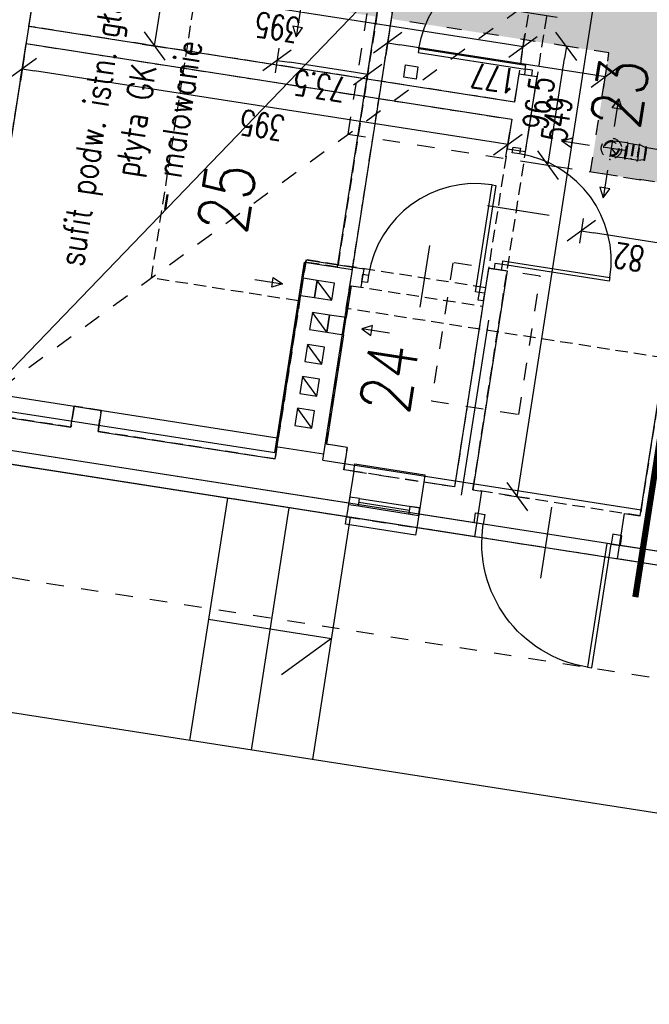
# Model space of a CAD drawing. Extents: x -38969 to 27108, y -24488 to 212598.
# Tile 120 of 256: x -9046 to -8540, y 32998 to 33789. Entities that reach past the tile are written whole.
import ezdxf
from ezdxf import colors
from ezdxf.entities.mleader import LeaderData, LeaderLine
from ezdxf.math import Vec2, Vec3

# ---------------------------------------------------------------- set-up
doc = ezdxf.new("R2010")
doc.units = 0
doc.header["$LTSCALE"] = 100
doc.header["$MEASUREMENT"] = 0
for name, pattern in [('0.5_0.5', [1, 0.5, -0.5]), ('0.7_0.7', [1.4, 0.7, -0.7]), ('ACAD_ISO03W100', [30, 12, -18]), ('CENTER', [0.55, 0.37, -0.06, 0.06, -0.06]), ('DASHED22', [0.15, 0.1, -0.05]), ('HIDDEN', [0.375, 0.25, -0.125])]:
    doc.linetypes.add(name, pattern=pattern)
doc.layers.get('0').update_dxf_attribs({"linetype": 'CONTINUOUS'})
doc.layers.get('DEFPOINTS').update_dxf_attribs({"linetype": 'CONTINUOUS'})
for name, color, linetype in [('F_0-DIM', 6, 'CONTINUOUS'), ('F_0-MUR', 3, 'CONTINUOUS'), ('F_0-MUR istn', 200, 'CONTINUOUS'), ('F_0-MUW', 1, 'CONTINUOUS'), ('F_0-NR POM', 3, 'CONTINUOUS'), ('F_0-POMOCNICZA', 2, 'CONTINUOUS'), ('F_0-POW', 123, 'DASHED22'), ('F_0-STOLARKA', 6, 'CONTINUOUS'), ('F_0-WENTYLACJA', 2, 'CONTINUOUS'), ('F_1-MUR istn', 200, 'CONTINUOUS'), ('F_1-MUW', 1, 'CONTINUOUS'), ('F_1-POMOCNICZA', 2, 'CONTINUOUS'), ('F_1-POW', 2, 'DASHED22'), ('F_1-STOLARKA TXT', 6, 'CONTINUOUS'), ('F_1-sufit podw', 252, 'CONTINUOUS'), ('F_1-sufity TXT', 123, 'CONTINUOUS'), ('F_1-WEN_WYC1-_OSIE', 2, 'CENTER'), ('F_1-WEN_WYC1-_ZLICZAC', 6, 'CONTINUOUS'), ('F_1-WENTYLACJA', 2, 'CONTINUOUS'), ('t_1-TXT', 123, 'CONTINUOUS')]:
    doc.layers.add(name, color=color, linetype=linetype)
doc.styles.add('ROMANS', font='ROMANS.shx', dxfattribs={"width": 0.8})
doc.styles.get("Standard").update_dxf_attribs({"font": 'romans.shx', "width": 0.7})
doc.dimstyles.new('DIM100', dxfattribs={"dimscale": 10, "dimtxt": 2, "dimasz": 1, "dimexe": 0, "dimexo": 0, "dimgap": 0.5, "dimtad": 1, "dimdec": 4, "dimrnd": 0.5, "dimdsep": 46, "dimtxsty": 'Standard', "dimblk1": 'TICK1', "dimblk2": 'TICK1', "dimsah": 1, "dimcen": 0, "dimse1": 1, "dimse2": 1, "dimclrd": 6, "dimclre": 6, "dimclrt": 123, "dimadec": 0, "dimazin": 0, "dimtfac": 1, "dimtdec": 4, "dimtmove": 2, "dimatfit": 3, "dimldrblk": 'TICK1', "dimfxl": 1, "dimtolj": 1, "dimarcsym": 0})

# ---------------------------------------------------------------- blocks, each defined once
blk = doc.blocks.new('TICK1')
at = {"color": 0}
for p, q in [((-1, -1), (1, 1)), ((0, -1), (0, 1)), ((0, 0), (-1, 0))]:
    blk.add_line(p, q, dxfattribs=at)
blk = doc.blocks.new('*D1817')
at = {"layer": 'DEFPOINTS', "color": 0}
for p in [(-9040.96, 33769.77), (-9044.13, 33749.44), (-8650.67, 33708.96)]:
    blk.add_point(p, dxfattribs=at)
at = {"layer": 'F_0-DIM', "color": 6, "lineweight": -2, "transparency": 16777216}
blk.add_line((-8663.72, 33690.18), (-9034.25, 33747.91), dxfattribs=at)
at = {"layer": 'F_0-DIM', "color": 6, "lineweight": -2, "transparency": 16777216, "xscale": 10, "yscale": 10, "zscale": 10}
for p, rotation in [((-9044.13, 33749.44), 171.1447089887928), ((-8653.84, 33688.64), 351.1447089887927)]:
    blk.add_blockref('TICK1', p, dxfattribs=dict(at, rotation=rotation))
at = {"layer": 'F_0-DIM', "color": 123, "transparency": 16777216, "insert": (-8851.29, 33704.22), "char_height": 20, "attachment_point": 5, "rotation": 171.14471}
blk.add_mtext('\\A1;395', dxfattribs=at)
blk = doc.blocks.new('*D1818')
at = {"layer": 'DEFPOINTS', "color": 0}
for p in [(-9002.48, 34016.79), (-8612.19, 33955.98), (-9031.89, 33828.01)]:
    blk.add_point(p, dxfattribs=at)
at = {"layer": 'F_0-DIM', "color": 6, "lineweight": -2, "transparency": 16777216}
blk.add_line((-8651.48, 33768.74), (-9022.01, 33826.47), dxfattribs=at)
at = {"layer": 'F_0-DIM', "color": 6, "lineweight": -2, "transparency": 16777216, "xscale": 10, "yscale": 10, "zscale": 10}
for p, rotation in [((-9031.89, 33828.01), 171.1447089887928), ((-8641.6, 33767.2), 351.1447089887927)]:
    blk.add_blockref('TICK1', p, dxfattribs=dict(at, rotation=rotation))
at = {"layer": 'F_0-DIM', "color": 123, "transparency": 16777216, "insert": (-8839.05, 33782.79), "char_height": 20, "attachment_point": 5, "rotation": 171.14471}
blk.add_mtext('\\A1;395', dxfattribs=at)
blk = doc.blocks.new('*D1819')
at = {"layer": 'DEFPOINTS', "color": 0}
for p in [(-9002.48, 34016.79), (-8901.54, 34001.06), (-9038.81, 33783.6)]:
    blk.add_point(p, dxfattribs=at)
at = {"layer": 'F_0-DIM', "color": 6, "lineweight": -2, "transparency": 16777216}
blk.add_line((-8936.33, 33777.76), (-8903.08, 33991.18), dxfattribs=at)
at = {"layer": 'F_0-DIM', "color": 6, "lineweight": -2, "transparency": 16777216, "xscale": 10, "yscale": 10, "zscale": 10}
for p, rotation in [((-8901.54, 34001.06), 81.14470898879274), ((-8937.87, 33767.88), 261.1447089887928)]:
    blk.add_blockref('TICK1', p, dxfattribs=dict(at, rotation=rotation))
at = {"layer": 'F_0-DIM', "color": 123, "transparency": 16777216, "insert": (-8934.53, 33886.78), "char_height": 20, "attachment_point": 5, "rotation": 81.14471}
blk.add_mtext('\\A1;236', dxfattribs=at)
blk = doc.blocks.new('DR_1190L1')
at = {"color": 7}
blk.add_line((-15, 45), (35, 45), dxfattribs=at)
blk.add_lwpolyline([(4, 0), (4, 3), (91, 3), (91, 0), (4, 0)])
blk.add_arc((4, 3), 87, 0, 90, dxfattribs=at)
blk = doc.blocks.new('*D1843')
at = {"layer": 'DEFPOINTS', "color": 0}
for p in [(-8597.37, 33953.67), (-8561.84, 33948.14), (-8681.88, 33411.22)]:
    blk.add_point(p, dxfattribs=at)
at = {"layer": 'F_0-DIM', "color": 6, "lineweight": -2, "transparency": 16777216}
blk.add_line((-8644.81, 33415.56), (-8563.38, 33938.26), dxfattribs=at)
at = {"layer": 'F_0-DIM', "color": 6, "lineweight": -2, "transparency": 16777216, "xscale": 10, "yscale": 10, "zscale": 10}
for p, rotation in [((-8561.84, 33948.14), 81.14470898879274), ((-8646.35, 33405.68), 261.1447089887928)]:
    blk.add_blockref('TICK1', p, dxfattribs=dict(at, rotation=rotation))
at = {"layer": 'F_0-DIM', "color": 123, "transparency": 16777216, "insert": (-8614.38, 33708.98), "char_height": 20, "attachment_point": 5, "rotation": 81.14471}
blk.add_mtext('\\A1;549', dxfattribs=at)
blk = doc.blocks.new('*D1854')
at = {"layer": 'DEFPOINTS', "color": 0}
for p in [(-8587.43, 33666.72), (-8506.4, 33654.1), (-8594.82, 33619.27)]:
    blk.add_point(p, dxfattribs=at)
at = {"layer": 'F_1-sufity TXT', "color": 6, "lineweight": -2, "transparency": 16777216}
blk.add_line((-8523.67, 33608.18), (-8584.94, 33617.73), dxfattribs=at)
at = {"layer": 'F_1-sufity TXT', "color": 6, "lineweight": -2, "transparency": 16777216, "xscale": 10, "yscale": 10, "zscale": 10}
for p, rotation in [((-8594.82, 33619.27), 171.1447089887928), ((-8513.79, 33606.64), 351.1447089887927)]:
    blk.add_blockref('TICK1', p, dxfattribs=dict(at, rotation=rotation))
at = {"layer": 'F_1-sufity TXT', "color": 123, "transparency": 16777216, "insert": (-8556.62, 33598.14), "char_height": 20, "attachment_point": 5, "rotation": 171.14471}
blk.add_mtext('\\A1;82', dxfattribs=at)
blk = doc.blocks.new('*D1855')
at = {"layer": 'DEFPOINTS', "color": 0}
for p in [(-8606.8, 33767.65), (-8572.54, 33762.31), (-8587.43, 33666.72)]:
    blk.add_point(p, dxfattribs=at)
at = {"layer": 'F_1-sufity TXT', "color": 6, "lineweight": -2, "transparency": 16777216}
blk.add_line((-8620.15, 33681.94), (-8608.34, 33757.77), dxfattribs=at)
at = {"layer": 'F_1-sufity TXT', "color": 6, "lineweight": -2, "transparency": 16777216, "xscale": 10, "yscale": 10, "zscale": 10}
for p, rotation in [((-8606.8, 33767.65), 81.14470898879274), ((-8621.69, 33672.06), 261.1447089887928)]:
    blk.add_blockref('TICK1', p, dxfattribs=dict(at, rotation=rotation))
at = {"layer": 'F_1-sufity TXT', "color": 123, "transparency": 16777216, "insert": (-8629.07, 33722.16), "char_height": 20, "attachment_point": 5, "rotation": 81.14471}
blk.add_mtext('\\A1;96.5', dxfattribs=at)
blk = doc.blocks.new('*D1856')
at = {"layer": 'DEFPOINTS', "color": 0}
for p in [(-8746.18, 33797.52), (-8750.4, 33770.41), (-8572.54, 33762.31)]:
    blk.add_point(p, dxfattribs=at)
at = {"layer": 'F_1-sufity TXT', "color": 6, "lineweight": -2, "transparency": 16777216}
blk.add_line((-8585.4, 33744.71), (-8740.52, 33768.87), dxfattribs=at)
at = {"layer": 'F_1-sufity TXT', "color": 6, "lineweight": -2, "transparency": 16777216, "xscale": 10, "yscale": 10, "zscale": 10}
for p, rotation in [((-8750.4, 33770.41), 171.1447089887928), ((-8575.52, 33743.17), 351.1447089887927)]:
    blk.add_blockref('TICK1', p, dxfattribs=dict(at, rotation=rotation))
at = {"layer": 'F_1-sufity TXT', "color": 123, "transparency": 16777216, "insert": (-8665.27, 33741.97), "char_height": 20, "attachment_point": 5, "rotation": 171.14471}
blk.add_mtext('\\A1;177', dxfattribs=at)
blk = doc.blocks.new('*D1857')
at = {"layer": 'DEFPOINTS', "color": 0}
for p in [(-8832.09, 33802.75), (-8759.28, 33791.4), (-8839.33, 33756.26)]:
    blk.add_point(p, dxfattribs=at)
at = {"layer": 'F_1-sufity TXT', "color": 6, "lineweight": -2, "transparency": 16777216}
blk.add_line((-8776.4, 33746.45), (-8829.45, 33754.72), dxfattribs=at)
at = {"layer": 'F_1-sufity TXT', "color": 6, "lineweight": -2, "transparency": 16777216, "xscale": 10, "yscale": 10, "zscale": 10}
for p, rotation in [((-8839.33, 33756.26), 171.1447089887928), ((-8766.52, 33744.91), 351.1447089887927)]:
    blk.add_blockref('TICK1', p, dxfattribs=dict(at, rotation=rotation))
at = {"layer": 'F_1-sufity TXT', "color": 123, "transparency": 16777216, "insert": (-8805.23, 33735.76), "char_height": 20, "attachment_point": 5, "rotation": 171.14471}
blk.add_mtext('\\A1;73.5', dxfattribs=at)

msp = doc.modelspace()

# ---------------------------------------------------------------- hatches: boundary and pattern name
at = {"layer": 'F_1-sufit podw', "true_color": 0x0919f6}
h = msp.add_hatch(dxfattribs=at)
h.set_pattern_fill('DOTS', color=5, scale=100, angle=81, style=0)
h.set_pattern_definition([(162.14471, (-7298.9845, 21519.5906), (-4.8908185, -4.9907935), [0, -6.25])])
h.paths.add_polyline_path([(-7609.78668, 34374.66406), (-7626.89901, 34264.82639), (-7224.22193, 34202.2048), (-7207.12696, 34311.9311), (-7266.41177, 34321.16747)])
h.paths.add_polyline_path([(-7722.95995, 33648.24666), (-7740.48125, 33535.7839), (-7563.61488, 33508.22874), (-7546.09357, 33620.69151)])
h.paths.add_polyline_path([(-7481.0379, 35200.85521), (-7498.18061, 35091.02227), (-7154.8057, 35037.52567), (-7095.52088, 35028.28931), (-7078.42591, 35138.01561)])
h.paths.add_polyline_path([(-7382.69303, 35832.11539), (-7411.38885, 35644.3044), (-7288.96763, 35625.23161), (-7259.72602, 35812.92273)])
h.paths.add_polyline_path([(-8697.17708, 35956.91629), (-8709.96397, 35874.84197), (-7515.12981, 35688.69103), (-7643.96718, 34861.73149), (-7550.34465, 34847.14543), (-7408.72038, 35756.1793)])
h.paths.add_polyline_path([(-7647.04597, 34841.96989), (-7756.53508, 34139.19971), (-8290.34353, 34222.36517), (-8331.25323, 33959.78091), (-8298.64658, 33954.70091), (-8302.34112, 33930.98698), (-8199.58077, 33914.97729), (-8168.94683, 34111.60526), (-7676.88285, 34034.94343), (-7553.42343, 34827.38383)])
h.paths.add_polyline_path([(-8739.52717, 33840.20506), (-8747.41839, 33789.55424), (-8572.53851, 33762.30858), (-8587.43033, 33666.72351), (-8506.39741, 33654.09886), (-8483.61438, 33800.33475)])
h.paths.add_polyline_path([(-8828.09011, 33828.40533), (-8832.08783, 33802.74544), (-8759.27535, 33791.40152), (-8755.27763, 33817.06141)])
h.paths.add_polyline_path([(-8867.48819, 33993.73331), (-8870.93588, 33971.60386), (-8734.51182, 33950.34947), (-8731.06413, 33972.47893)])
h.paths.add_polyline_path([(-8665.61465, 34126.23642), (-8685.78072, 33996.7979), (-8713.44697, 34001.1082), (-8718.21909, 33970.47771), (-8719.20717, 33970.63165), (-8737.6799, 33852.06202), (-8684.32356, 33843.74929), (-8664.00356, 33974.17589), (-8461.4471, 33942.61831), (-8457.59862, 33967.32032), (-8566.28745, 33984.25365), (-8547.04502, 34107.76369)])
h.paths.add_polyline_path([(-8683.68879, 34229.24659), (-8697.08152, 34143.28361), (-8675.62435, 34139.94065), (-8662.23162, 34225.90364)])
h.paths.add_polyline_path([(-8650.37465, 34224.05637), (-8663.76738, 34138.09338), (-8533.34078, 34117.77338), (-8524.57912, 34174.01127), (-8334.04251, 34144.32635), (-8357.76861, 33992.0373), (-8473.40129, 34010.05246), (-8477.67929, 33982.59358), (-8345.08635, 33961.93606), (-8312.45119, 34171.40909)])

# ---------------------------------------------------------------- linework, layer by layer
at = {"layer": 'F_0-MUR'}
msp.add_lwpolyline([(-6588.15936, 36066.56229), (-9066.80704, 33493.45314)], dxfattribs=at)
at = {"layer": 'F_0-MUR', "color": 10, "linetype": 'HIDDEN', "const_width": 5}
msp.add_lwpolyline([(-8461.93554, 33777.08163), (-8480.4763, 33779.97022), (-8551.35631, 33325.01758)], dxfattribs=at)
at = {"layer": 'F_0-MUR istn'}
for p, q in [((-9038.80803, 33783.60148), (-9028.03228, 33852.7671)), ((-8648.51632, 33722.79541), (-9038.80803, 33783.60148)), ((-8547.49923, 33390.28143), (-8485.46165, 33788.47778)), ((-9052.3547, 33696.65041), (-9040.96319, 33769.76835)), ((-9040.96319, 33769.76835), (-8650.67147, 33708.96228)), ((-8644.97571, 33745.52126), (-8648.51632, 33722.79541)), ((-8644.97571, 33745.52126), (-8630.15451, 33743.21216)), ((-8639.54481, 33682.93927), (-8630.15451, 33743.21216)), ((-8650.67147, 33708.96228), (-8654.36602, 33685.24836)), ((-8654.36602, 33685.24836), (-8639.54481, 33682.93927)), ((-8818.32999, 33581.24924), (-8816.02089, 33596.07044)), ((-8816.02089, 33596.07044), (-8769.58112, 33588.83529)), ((-8769.58112, 33588.83529), (-8771.89021, 33574.01408)), ((-8669.29814, 33589.40457), (-8696.69936, 33413.52628)), ((-8654.47694, 33587.09548), (-8681.87815, 33411.21719)), ((-8669.29814, 33589.40457), (-8654.47694, 33587.09548)), ((-8779.79485, 33575.2456), (-8783.79728, 33549.55551)), ((-8779.79485, 33575.2456), (-8771.89021, 33574.01408)), ((-8840.95908, 33436.00143), (-8820.48514, 33567.41611)), ((-8785.95243, 33535.72239), (-8799.65304, 33447.78324)), ((-9086.99107, 33474.33235), (-9004.98041, 33461.55538)), ((-9004.98041, 33461.55538), (-9002.36344, 33478.35274)), ((-9002.36344, 33478.35274), (-8980.62567, 33474.96607)), ((-8980.62567, 33474.96607), (-8983.24264, 33458.16871)), ((-8983.24264, 33458.16871), (-8840.95908, 33436.00143)), ((-8783.4177, 33389.59034), (-9129.2458, 33443.46914)), ((-8782.85567, 33445.16627), (-8799.65304, 33447.78324)), ((-8782.85567, 33445.16627), (-8785.62658, 33427.38083)), ((-8777.72194, 33426.14931), (-8785.62658, 33427.38083)), ((-8777.72194, 33426.14931), (-8783.4177, 33389.59034)), ((-8721.40136, 33417.37476), (-8727.09712, 33380.81579)), ((-8696.69936, 33413.52628), (-8721.40136, 33417.37476)), ((-8681.87815, 33411.21719), (-8674.96159, 33410.13961)), ((-8674.96159, 33410.13961), (-8680.65735, 33373.58064)), ((-8560.34428, 33392.28264), (-8566.04004, 33355.72367)), ((-8560.34428, 33392.28264), (-8547.49923, 33390.28143)), ((-8680.65735, 33373.58064), (-8727.09712, 33380.81579)), ((-8279.49675, 33311.08124), (-8566.04004, 33355.72367))]:
    msp.add_line(p, q, dxfattribs=at)
at = {"layer": 'F_0-MUW'}
for p, q in [((-8795.28909, 33563.49066), (-8806.96706, 33579.47893)), ((-8799.29151, 33537.80057), (-8810.96949, 33553.78885)), ((-8803.29394, 33512.11048), (-8814.97191, 33528.09876)), ((-8807.29636, 33486.42039), (-8818.97434, 33502.40867)), ((-8811.29879, 33460.73031), (-8822.97676, 33476.71858)), ((-8678.96402, 33384.44952), (-8725.40379, 33391.68468)), ((-8278.83654, 33322.11108), (-8564.3467, 33366.59255))]:
    msp.add_line(p, q, dxfattribs=at)
at = {"layer": 'F_0-MUW', "linetype": 'Continuous'}
for p, q in [((-8781.72437, 33400.45922), (-9117.67166, 33452.79862)), ((-8879.26149, 33404.52246), (-8909.58755, 33209.87065)), ((-8829.85747, 33396.82549), (-8860.18354, 33202.17368)), ((-8780.45346, 33389.12852), (-8810.77952, 33194.47671)), ((-7797.00915, 33036.53486), (-9634.95327, 33322.88006))]:
    msp.add_line(p, q, dxfattribs=at)
for points in [[(-8818.32999, 33581.24924), (-8820.48514, 33567.41611), (-8809.12221, 33565.64581), (-8806.96706, 33579.47893)], [(-8806.96706, 33579.47893), (-8809.12221, 33565.64581), (-8795.28909, 33563.49066), (-8793.13394, 33577.32378)], [(-8810.96949, 33553.78885), (-8813.12464, 33539.95572), (-8799.29151, 33537.80057), (-8797.13636, 33551.63369)], [(-8797.13636, 33551.63369), (-8799.29151, 33537.80057), (-8785.95243, 33535.72239), (-8783.79728, 33549.55551)], [(-8814.97191, 33528.09876), (-8817.12706, 33514.26563), (-8803.29394, 33512.11048), (-8801.13879, 33525.94361)], [(-8818.97434, 33502.40867), (-8821.12949, 33488.57555), (-8807.29636, 33486.42039), (-8805.14121, 33500.25352)], [(-8822.97676, 33476.71858), (-8825.13191, 33462.88546), (-8811.29879, 33460.73031), (-8809.14364, 33474.56343)]]:
    msp.add_lwpolyline(points, close=True, dxfattribs=at)
msp.add_lwpolyline([(-8894.42452, 33307.19656), (-8795.61649, 33291.80261), (-8835.79135, 33262.45856)], dxfattribs=at)
at = {"layer": 'F_0-POMOCNICZA', "linetype": '0.7_0.7', "ltscale": 0.2}
msp.add_line((-6935.72898, 33010.64126), (-9232.02757, 33368.39646), dxfattribs=at)
at = {"layer": 'F_0-POMOCNICZA', "linetype": '0.7_0.7', "ltscale": 0.15}
for points in [[(-8777.72194, 33426.14931), (-8721.40136, 33417.37476)], [(-8783.4177, 33389.59034), (-8727.09712, 33380.81579)]]:
    msp.add_lwpolyline(points, dxfattribs=at)
at = {"layer": 'F_0-POW'}
msp.add_lwpolyline([(-9129.2458, 33443.46914), (-8952.36941, 34578.77339), (-7965.2772, 34424.98791), (-7853.36325, 35143.32228), (-8841.44354, 35297.2617), (-8665.33685, 36427.62555), (-6545.90463, 36097.4255), (-7005.1059, 33149.982), (-7010.80166, 33113.42303)], close=True, dxfattribs=at)
at = {"layer": 'F_0-POW', "color": 1}
for points in [[(-9038.80803, 33783.60148), (-9002.47833, 34016.78843), (-8612.18662, 33955.98236), (-8648.51632, 33722.79541)], [(-8681.87815, 33411.21719), (-8597.36541, 33953.67327), (-8333.54798, 33912.57144), (-8356.02313, 33768.31172), (-8485.46165, 33788.47778), (-8547.49923, 33390.28143)], [(-9086.99107, 33474.33235), (-9040.96319, 33769.76835), (-8650.67147, 33708.96228), (-8671.76117, 33573.59529), (-8816.02089, 33596.07044), (-8840.95908, 33436.00143), (-8983.24264, 33458.16871), (-8980.62567, 33474.96607), (-9002.36344, 33478.35274), (-9004.98041, 33461.55538)], [(-8779.79485, 33575.2456), (-8674.07026, 33558.77408), (-8696.69936, 33413.52628), (-8785.62658, 33427.38083), (-8782.85567, 33445.16627), (-8799.65304, 33447.78324)]]:
    msp.add_lwpolyline(points, close=True, dxfattribs=at)
at = {"layer": 'F_0-STOLARKA'}
for p, q in [((-8773.51184, 33401.20387), (-8733.00055, 33394.89235)), ((-8773.05003, 33404.16811), (-8724.63409, 33396.62508)), ((-8773.97366, 33398.23963), (-8725.55773, 33390.6966))]:
    msp.add_line(p, q, dxfattribs=at)
for points in [[(-8634.60087, 33743.90489), (-8633.90814, 33748.35125), (-8639.83663, 33749.27489), (-8640.52935, 33744.82853)], [(-8643.6833, 33685.60815), (-8644.37602, 33681.16179), (-8650.30451, 33682.08543), (-8649.61178, 33686.53179)], [(-8658.9233, 33587.78821), (-8658.23057, 33592.23457), (-8664.15905, 33593.1582), (-8664.85178, 33588.71184)], [(-8770.27385, 33584.38893), (-8765.82749, 33583.6962), (-8766.75112, 33577.76772), (-8771.19748, 33578.46044)], [(-8672.4539, 33569.14892), (-8676.90026, 33569.84165), (-8677.8239, 33563.91317), (-8673.37754, 33563.22044)], [(-8780.95467, 33405.39962), (-8781.87831, 33399.47114), (-8773.97366, 33398.23963), (-8773.05003, 33404.16811)], [(-8732.53873, 33397.85659), (-8733.46237, 33391.92811), (-8725.55773, 33390.6966), (-8724.63409, 33396.62508)], [(-8679.70866, 33392.66205), (-8672.29806, 33391.5075), (-8673.52957, 33383.60286), (-8680.94018, 33384.7574)], [(-8562.12711, 33374.34325), (-8569.53771, 33375.4978), (-8570.76922, 33367.59316), (-8563.35862, 33366.43861)]]:
    msp.add_lwpolyline(points, close=True, dxfattribs=at)
for points in [[(-8777.72194, 33426.14931), (-8776.7983, 33432.07779), (-8720.47773, 33423.30325), (-8721.40136, 33417.37476)], [(-8727.09712, 33380.81579), (-8728.02076, 33374.88731), (-8784.34134, 33383.66186), (-8783.4177, 33389.59034)]]:
    msp.add_lwpolyline(points, dxfattribs=at)
at = {"layer": 'F_0-WENTYLACJA', "ltscale": 0.15}
for points in [[(-8857.2441, 33580.22747), (-8835.06047, 33576.77134), (-8843.58087, 33574.05054), (-8842.34936, 33581.95518), (-8835.06047, 33576.77134)], [(-8749.01448, 33537.05203), (-8771.1981, 33540.50816), (-8763.90922, 33535.32432), (-8762.6777, 33543.22897), (-8771.1981, 33540.50816)]]:
    msp.add_lwpolyline(points, dxfattribs=at)
at = {"layer": 'F_1-MUR istn'}
for p, q in [((-9084.3741, 33491.12971), (-9016.94864, 33923.90888)), ((-8790.63869, 33590.09185), (-8747.99747, 33863.79009)), ((-8778.78172, 33588.24458), (-8739.52717, 33840.20506)), ((-8546.72954, 33395.22183), (-8478.2265, 33834.91756)), ((-8839.33019, 33452.95274), (-8817.31685, 33594.24822)), ((-8817.31685, 33594.24822), (-8778.78172, 33588.24458)), ((-8802.64233, 33435.09214), (-8778.78172, 33588.24458)), ((-9084.3741, 33491.12971), (-8839.33019, 33452.95274)), ((-8488.96977, 33343.71639), (-9129.2458, 33443.46914)), ((-8840.40777, 33446.03618), (-8801.87263, 33440.03254)), ((-8840.40777, 33446.03618), (-8801.87263, 33440.03254)), ((-8802.64233, 33435.09214), (-8546.72954, 33395.22183))]:
    msp.add_line(p, q, dxfattribs=at)
msp.add_lwpolyline([(-8737.50799, 33742.73238), (-8735.9686, 33752.61318), (-8726.08779, 33751.07379), (-8727.62719, 33741.19298)], close=True, dxfattribs=at)
at = {"layer": 'F_1-MUW'}
for p, q in [((-8795.28909, 33563.49066), (-8806.96706, 33579.47893)), ((-8799.29151, 33537.80057), (-8810.96949, 33553.78885)), ((-8803.29394, 33512.11048), (-8814.97191, 33528.09876)), ((-8807.29636, 33486.42039), (-8818.97434, 33502.40867)), ((-8811.29879, 33460.73031), (-8822.97676, 33476.71858))]:
    msp.add_line(p, q, dxfattribs=at)
at = {"layer": 'F_1-MUW', "linetype": 'Continuous'}
for p, q in [((-9086.22137, 33479.27275), (-8841.17746, 33441.09577)), ((-8487.27644, 33354.58528), (-9116.68358, 33452.64469)), ((-8841.17746, 33441.09577), (-8839.33019, 33452.95274))]:
    msp.add_line(p, q, dxfattribs=at)
for points in [[(-8806.96706, 33579.47893), (-8809.12221, 33565.64581), (-8795.28909, 33563.49066), (-8793.13394, 33577.32378)], [(-8810.96949, 33553.78885), (-8813.12464, 33539.95572), (-8799.29151, 33537.80057), (-8797.13636, 33551.63369)], [(-8814.97191, 33528.09876), (-8817.12706, 33514.26563), (-8803.29394, 33512.11048), (-8801.13879, 33525.94361)], [(-8818.97434, 33502.40867), (-8821.12949, 33488.57555), (-8807.29636, 33486.42039), (-8805.14121, 33500.25352)], [(-8822.97676, 33476.71858), (-8825.13191, 33462.88546), (-8811.29879, 33460.73031), (-8809.14364, 33474.56343)]]:
    msp.add_lwpolyline(points, close=True, dxfattribs=at)
at = {"layer": 'F_1-POMOCNICZA', "linetype": '0.7_0.7', "ltscale": 0.2}
for p, q in [((-9129.2458, 33443.46914), (-8473.15548, 33922.68307)), ((-8782.07181, 33697.04796), (-8757.28756, 33856.12889)), ((-8782.07181, 33697.04796), (-8246.53229, 33613.6128))]:
    msp.add_line(p, q, dxfattribs=at)
msp.add_lwpolyline([(-8740.40952, 36530.40732), (-6443.12285, 36172.49818), (-6916.17868, 33136.12745), (-6935.72898, 33010.64126), (-9232.02757, 33368.39646), (-9027.44209, 34681.55516), (-8040.34988, 34527.76968), (-7956.14502, 35068.2496), (-8433.3878, 35142.60234)], dxfattribs=at)
at = {"layer": 'F_1-POMOCNICZA'}
msp.add_lwpolyline([(-8742.15261, 35934.57348), (-8665.33685, 36427.62555), (-6545.90463, 36097.4255), (-7005.1059, 33149.982), (-7010.80166, 33113.42303), (-9129.2458, 33443.46914), (-8952.36941, 34578.77339), (-7965.2772, 34424.98791), (-7853.36325, 35143.32228), (-8841.44354, 35297.2617), (-8764.93565, 35788.3376)], dxfattribs=at)
at = {"layer": 'F_1-POMOCNICZA', "linetype": '0.7_0.7', "ltscale": 0.2}
msp.add_lwpolyline([(-8627.8197, 33582.80477), (-8697.9734, 33593.73447), (-8715.27767, 33482.66474), (-8645.12397, 33471.73505)], close=True, dxfattribs=at)
at = {"layer": 'F_1-POW'}
msp.add_lwpolyline([(-9129.2458, 33443.46914), (-8952.36941, 34578.77339), (-7965.2772, 34424.98791), (-7853.36325, 35143.32228), (-8841.44354, 35297.2617), (-8665.33685, 36427.62555), (-6545.90463, 36097.4255), (-7005.1059, 33149.982), (-7010.80166, 33113.42303)], close=True, dxfattribs=at)
at = {"layer": 'F_1-POW', "color": 1}
for points in [[(-8731.06413, 33972.47893), (-8790.63869, 33590.09185), (-8817.31685, 33594.24822), (-8822.18269, 33563.01623), (-8940.36574, 33581.42873), (-8894.24414, 33877.46624), (-9021.105, 33897.23071), (-8990.00924, 34096.82293), (-8824.99983, 34071.11505), (-8837.7768, 33989.10438)], [(-8783.64756, 33557.01259), (-8739.52717, 33840.20506), (-8483.61438, 33800.33475), (-8527.73476, 33517.14229)]]:
    msp.add_lwpolyline(points, close=True, dxfattribs=at)
at = {"layer": 'F_1-STOLARKA TXT', "ltscale": 0.6}
for q in [(-8669.23958, 33547.55607), (-8678.594, 33487.51349)]:
    msp.add_line((-8691.16206, 33406.84371), q, dxfattribs=at)
at = {"layer": 'F_1-sufit podw', "color": 3, "linetype": 'ACAD_ISO03W100', "ltscale": 0.01}
msp.add_lwpolyline([(-8506.39741, 33654.09886), (-8587.43033, 33666.72351), (-8572.53851, 33762.30858), (-8747.41839, 33789.55424), (-8739.52717, 33840.20506), (-8483.61438, 33800.33475)], close=True, dxfattribs=at)
at = {"layer": 'F_1-WEN_WYC1-_OSIE'}
for p, q in [((-8558.22256, 33683.64177), (-8577.24311, 33686.6051)), ((-8571.61266, 33678.89647), (-8569.53448, 33692.23555)), ((-8570.57357, 33685.56601), (-8567.96688, 33681.9972))]:
    msp.add_line(p, q, dxfattribs=at)
at = {"layer": 'F_1-WEN_WYC1-_ZLICZAC', "linetype": '0.5_0.5', "ltscale": 0.2}
for p, q in [((-8558.12501, 33689.95197), (-8569.61145, 33691.74151)), ((-8553.20931, 33689.18612), (-8555.13356, 33676.83512)), ((-8552.41885, 33689.06297), (-8554.34309, 33676.71197)), ((-8547.50315, 33688.29712), (-8543.101, 33686.3462)), ((-8560.04926, 33677.60097), (-8571.53569, 33679.39051)), ((-8544.6404, 33676.4654), (-8549.42739, 33675.94612))]:
    msp.add_line(p, q, dxfattribs=at)
for points in [[(-8557.26044, 33689.81727), (-8559.18469, 33677.46627, -1), (-8560.04926, 33677.60097), (-8558.12501, 33689.95197, -1)], [(-8557.26044, 33689.81727), (-8553.20931, 33689.18612, 1), (-8552.41885, 33689.06297), (-8548.36772, 33688.43182), (-8550.29196, 33676.08081), (-8554.34309, 33676.71197, 1), (-8555.13356, 33676.83512), (-8559.18469, 33677.46627)], [(-8548.36772, 33688.43182), (-8550.29196, 33676.08081, 1), (-8549.42739, 33675.94612), (-8547.50315, 33688.29712, 1)], [(-8543.77583, 33676.3307), (-8542.23643, 33686.2115, 1), (-8543.101, 33686.3462), (-8544.6404, 33676.4654, 1)]]:
    msp.add_lwpolyline(points, format="xyb", close=True, dxfattribs=at)
msp.add_lwpolyline([(-8522.05189, 33683.06682), (-8523.59128, 33673.18602), (-8543.77583, 33676.3307), (-8542.23643, 33686.2115)], close=True, dxfattribs=at)
for radius in [8.2, 6.25, 6.25, 5.74, 5.5]:
    msp.add_circle((-8570.57357, 33685.56601), radius, dxfattribs=at)
for p in [(-8570.57357, 33685.56601), (-8570.57357, 33685.56601), (-8567.96688, 33681.9972), (-8558.22256, 33683.64177), (-8558.22256, 33683.64177), (-8549.32984, 33682.25632), (-8549.32984, 33682.25632), (-8543.00613, 33681.2711), (-8543.00613, 33681.2711), (-8571.9621, 33676.65353)]:
    msp.add_point(p, dxfattribs=at)
at = {"layer": 'F_1-WENTYLACJA', "ltscale": 0.15}
for points in [[(-8820.48673, 33797.30643), (-8823.94286, 33775.1228), (-8818.75902, 33782.41169), (-8826.66366, 33783.6432), (-8823.94286, 33775.1228)], [(-8568.14991, 33703.20882), (-8564.69379, 33725.39244), (-8561.97298, 33716.87204), (-8569.87762, 33718.10355), (-8564.69379, 33725.39244)], [(-8588.21637, 33687.98967), (-8610.39999, 33691.4458), (-8601.87959, 33694.1666), (-8603.11111, 33686.26196), (-8610.39999, 33691.4458)], [(-8573.63188, 33668.02209), (-8577.08801, 33645.83847), (-8571.90418, 33653.12735), (-8579.80882, 33654.35887), (-8577.08801, 33645.83847)]]:
    msp.add_lwpolyline(points, dxfattribs=at)

# ---------------------------------------------------------------- block references
at = {"layer": 'F_0-STOLARKA', "xscale": -1, "rotation": 351.1447089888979}
msp.add_blockref('DR_1190L1', (-8635.8843, 33748.65913), dxfattribs=at)
at = {"layer": 'F_0-STOLARKA'}
for p, rotation in [((-8662.18289, 33592.85033), 351.1447089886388), ((-8677.51602, 33565.88933), 81.14470898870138)]:
    msp.add_blockref('DR_1190L1', p, dxfattribs=dict(at, rotation=rotation))
at = {"layer": 'F_0-STOLARKA', "xscale": -1.155555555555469, "yscale": 1.155555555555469, "zscale": 1.155555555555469, "rotation": 81.14470898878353}
msp.add_blockref('DR_1190L1', (-8570.05768, 33372.16028), dxfattribs=at)

# ---------------------------------------------------------------- texts
at = {"layer": 'F_0-NR POM', "color": 3, "style": 'ROMANS', "width": 0.8}
for s, p in [('23', (-8548.31026, 33699.78051)), ('25', (-8864.25809, 33615.63682)), ('24', (-8733.76838, 33470.95975))]:
    msp.add_text(s, height=40, rotation=81.14470899, dxfattribs=at).set_placement(p)
at = {"layer": 'F_1-sufity TXT', "color": 4, "insert": (-8953.17126, 33708.08267), "char_height": 20, "width": 242.1062337, "attachment_point": 5, "rotation": 81.14470899, "style": 'ROMANS'}
msp.add_mtext('{\\C256;sufit podw. istn. gładki\\Ppłyta GK\\P- malowanie}', dxfattribs=at)

# ---------------------------------------------------------------- dimensions: what is measured, and where the dimension line sits
at = {"layer": 'F_0-DIM'}
for base, p1, p2, angle, picture, middle in [((-9031.88933, 33828.01006), (-8612.18662, 33955.98236), (-9002.47833, 34016.78843), 171.14470899, '*D1818', (-8839.05257, 33782.78582)), ((-8901.54021, 34001.06262), (-9038.80803, 33783.60148), (-9002.47833, 34016.78843), 81.14470899, '*D1819', (-8934.52626, 33886.77824)), ((-9044.12952, 33749.44485), (-8650.67147, 33708.96228), (-9040.96319, 33769.76835), 171.14470899, '*D1817', (-8851.29275, 33704.22061))]:
    dim = msp.add_linear_dim(base=base, p1=p1, p2=p2, angle=angle, dimstyle='DIM100', dxfattribs=at)
    dim.commit()
    dim.dimension.update_dxf_attribs({"geometry": picture, "text_midpoint": middle})
dim = msp.add_linear_dim(base=(-8561.83608, 33948.13792), p1=(-8681.87815, 33411.21719), p2=(-8597.36541, 33953.67327), angle=81.14470899, dimstyle='DIM100', dxfattribs=at)
dim.commit()
dim.dimension.update_dxf_attribs({"geometry": '*D1843', "text_midpoint": (-8614.38376, 33708.98225), "dimtype": 160})
at = {"layer": 'F_1-sufity TXT'}
for base, p1, p2, angle, picture, middle in [((-8839.330711, 33756.256032), (-8759.275352, 33791.401518), (-8832.087826, 33802.745443), 171.14470899, '*D1857', (-8805.233566, 33735.762865)), ((-8750.40072, 33770.41175), (-8572.53851, 33762.30858), (-8746.17735, 33797.51999), 171.14470899, '*D1856', (-8665.26988, 33741.96771)), ((-8606.80098, 33767.64655), (-8587.43033, 33666.72351), (-8572.53851, 33762.30858), 81.14470899, '*D1855', (-8629.06809, 33722.1631)), ((-8594.82361, 33619.26874), (-8506.39741, 33654.09886), (-8587.43033, 33666.72351), 171.14470899, '*D1854', (-8556.61625, 33598.13521))]:
    dim = msp.add_linear_dim(base=base, p1=p1, p2=p2, angle=angle, dimstyle='DIM100', dxfattribs=at)
    dim.commit()
    dim.dimension.update_dxf_attribs({"geometry": picture, "text_midpoint": middle})

# ---------------------------------------------------------------- leaders
at = {"layer": 't_1-TXT', "ltscale": 0.6}
ml = msp.add_multileader_mtext('Standard', dxfattribs=at)
ml.set_content('ppp=297,30', color=256)
ml.set_leader_properties()
ml.build(insert=Vec2(0, 0))
ml.multileader.update_dxf_attribs({"dogleg_length": 0.36, "arrow_head_size": 0.09})
ctx = ml.context
ctx.base_point, ctx.char_height, ctx.arrow_head_size, ctx.landing_gap_size, ctx.plane_origin, ctx.plane_x_axis, ctx.plane_y_axis = Vec3(-32072.77193, 59913.30266), 100, 0.09, 0.045, Vec3(-30900.37988, 64272.54371), Vec3(0.081927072, 0.996638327), Vec3(-0.996638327, 0.081927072)
notes = []
notes.append((ctx, [(0, (0, 0, 0), (0, 0), (1, 0), 1, [])]))
ctx.mtext.insert, ctx.mtext.text_direction, ctx.mtext.rotation, ctx.mtext.flow_direction = Vec3(-32139.2108, 59918.80931), Vec3(0.081927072, 0.996638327), 1.488777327, 5
ml = msp.add_multileader_mtext('Standard', dxfattribs=at)
ml.set_content('1kond.', color=256)
ml.set_leader_properties()
ml.build(insert=Vec2(0, 0))
ml.multileader.update_dxf_attribs({"dogleg_length": 0.36, "arrow_head_size": 0.09})
ctx = ml.context
ctx.base_point, ctx.char_height, ctx.arrow_head_size, ctx.landing_gap_size, ctx.plane_origin, ctx.plane_x_axis, ctx.plane_y_axis = Vec3(-32578.38797, 60152.18437), 100, 0.09, 0.045, Vec3(-31833.25262, 57759.6945), Vec3(0.085898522, 0.996303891), Vec3(-0.996303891, 0.085898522)
ctx.text_align_type = 2
notes.append((ctx, [(0, (0, 0, 0), (0, 0), (1, 0), 1, [])]))
ctx.mtext.insert, ctx.mtext.text_direction, ctx.mtext.rotation, ctx.mtext.alignment, ctx.mtext.flow_direction = Vec3(-32597.43945, 60513.29581), Vec3(0.085898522, 0.996303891), 1.484791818, 3, 5
for ctx, leaders in notes:
    for number, flags, end, landing, length, lines in leaders:
        leader = LeaderData()
        leader.index, (leader.has_last_leader_line, leader.has_dogleg_vector, leader.attachment_direction) = number, flags
        leader.last_leader_point, leader.dogleg_vector, leader.dogleg_length = Vec3(end), Vec3(landing), length
        for number, points, colour, breaks in lines:
            line = LeaderLine()
            line.index, line.vertices, line.color, line.breaks = number, Vec3.list(points), colors.encode_raw_color(colour), breaks
            leader.lines.append(line)
        ctx.leaders.append(leader)

doc.saveas('drawing.dxf')
